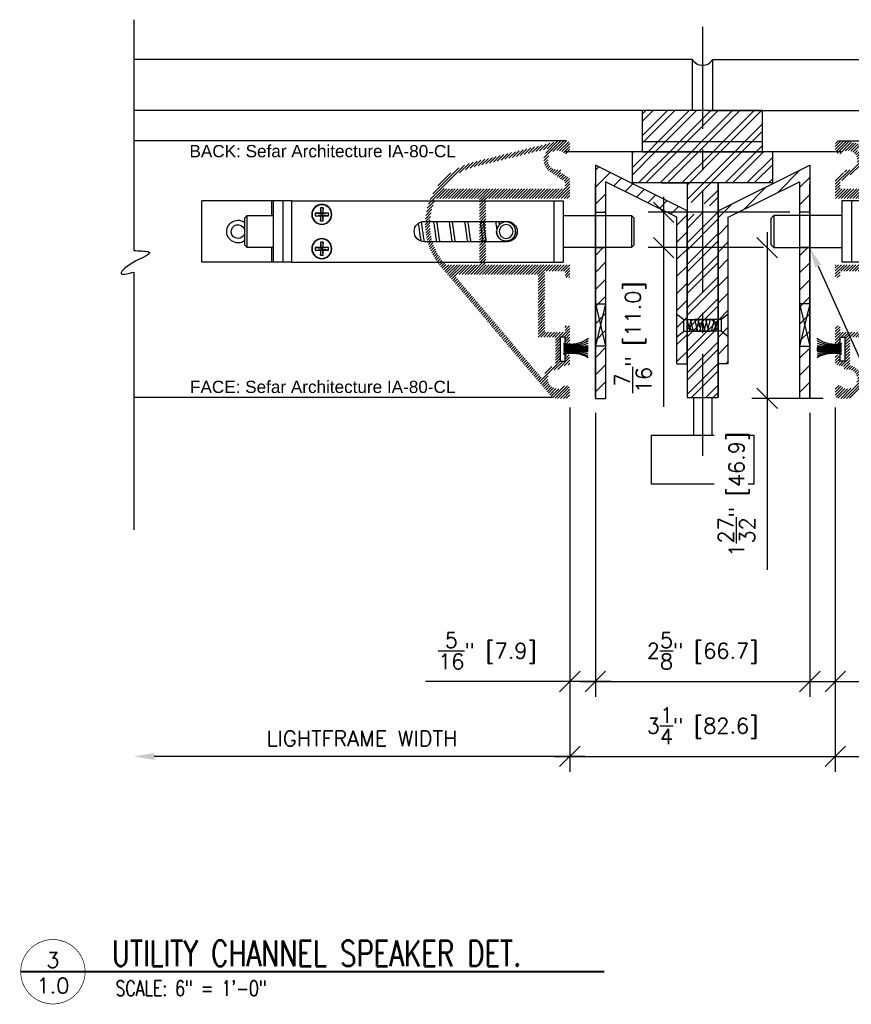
# Model space of a CAD drawing. Header units: inches. Extents: x 0 to 70.2, y -46 to 53.5.
# Tile 4 of 17: x 19.3 to 29.5, y 15.2 to 27.3. Entities that reach past the tile are written whole.
import ezdxf
from ezdxf import colors
from ezdxf.entities.mleader import LeaderData, LeaderLine
from ezdxf.enums import TextEntityAlignment as Align
from ezdxf.math import Vec2, Vec3

# ---------------------------------------------------------------- set-up
doc = ezdxf.new("R2010")
doc.units = ezdxf.units.IN
doc.header["$MEASUREMENT"] = 0
doc.linetypes.add('CENTER', pattern=[2, 1.25, -0.25, 0.25, -0.25])
for name, color, linetype in [('1-ARCH', 1, 'Continuous'), ('1-DIM', 4, 'Continuous'), ('1-MOUNT', 155, 'Continuous'), ('1-PANEL EDGE', 2, 'Continuous'), ('1-REF', 4, 'Continuous'), ('1-TEXT', 2, 'Continuous'), ('1-TITLE', 4, 'Continuous')]:
    doc.layers.add(name, color=color, linetype=linetype)
doc.styles.add('TEXT', font='romans.shx')
doc.dimstyles.new('DIM 6-12', dxfattribs={"dimscale": 2, "dimtxt": 0.09375, "dimasz": 0.125, "dimexe": 0.09375, "dimexo": 0.09375, "dimgap": 0.0625, "dimtad": 1, "dimdec": 5, "dimzin": 3, "dimdsep": 46, "dimlunit": 5, "dimtxsty": 'TEXT', "dimblk": 'OBLIQUE', "dimcen": 0.09375, "dimdle": 0.09375, "dimclrd": 256, "dimclre": 4, "dimclrt": 2, "dimadec": 0, "dimazin": 0, "dimtfac": 1, "dimtdec": 5, "dimtmove": 0, "dimatfit": 3, "dimfxl": 0, "dimtolj": 1, "dimtzin": 0, "dimlwd": -1, "dimlwe": -1, "dimarcsym": 0})
pattern_1 = [(45, (-74.415692, 10.308977), (-0.017677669, 0.017677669), [])]
pattern_2 = [(45, (-16667.41058, -4843.83697), (-0.1043956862, 0.1043956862), [])]
pattern_3 = [(45, (7.33234, 9.45034), (-0.1325825, 0.1325825), []), (45, (7.42073, 9.45034), (-0.1325825, 0.1325825), [])]

# ---------------------------------------------------------------- blocks, each defined once
blk = doc.blocks.new('_Oblique')
at = {"color": 0, "linetype": 'ByBlock', "lineweight": -2}
blk.add_line((-0.5, -0.5), (0.5, 0.5), dxfattribs=at)
blk = doc.blocks.new('*D40')
at = {"layer": '1-DIM', "color": 4, "transparency": 16777216}
for p, q in [((26.041, 22.543), (26.041, 19.002)), ((26.354, 22.475), (26.354, 19.002))]:
    blk.add_line(p, q, dxfattribs=at)
at = {"layer": '1-DIM', "transparency": 16777216}
for p, q in [((26.041, 19.189), (24.273, 19.189)), ((26.541, 19.189), (26.041, 19.189))]:
    blk.add_line(p, q, dxfattribs=at)
at = {"layer": 'Defpoints', "color": 0, "transparency": 16777216}
for p in [(26.041, 22.73), (26.354, 22.663), (26.041, 19.189)]:
    blk.add_point(p, dxfattribs=at)
at = {"layer": '1-DIM', "transparency": 16777216, "xscale": 0.25, "yscale": 0.25, "zscale": 0.25, "rotation": 180}
blk.add_blockref('_Oblique', (26.041, 19.189), dxfattribs=at)
at = {"layer": '1-DIM', "transparency": 16777216, "xscale": 0.25, "yscale": 0.25, "zscale": 0.25}
blk.add_blockref('_Oblique', (26.354, 19.189), dxfattribs=at)
at = {"layer": '1-DIM', "color": 2, "transparency": 16777216, "insert": (25.032, 19.564), "char_height": 0.1875, "attachment_point": 5, "style": 'TEXT', "bg_fill": 3, "box_fill_scale": 1.25, "bg_fill_color": 256, "bg_fill_true_color": 13158600, "bg_fill_transparency": 0}
blk.add_mtext('\\A1;{\\H1.000000x;\\S5/16;}" [7.9]', dxfattribs=at)
blk = doc.blocks.new('*D41')
at = {"layer": '1-DIM', "color": 4, "transparency": 16777216}
for p, q in [((26.354, 22.475), (26.354, 19.002)), ((28.979, 22.475), (28.979, 19.002))]:
    blk.add_line(p, q, dxfattribs=at)
at = {"layer": '1-DIM', "transparency": 16777216}
blk.add_line((26.166, 19.189), (29.166, 19.189), dxfattribs=at)
at = {"layer": 'Defpoints', "color": 0, "transparency": 16777216}
for p in [(26.354, 22.663), (28.979, 22.663), (28.979, 19.189)]:
    blk.add_point(p, dxfattribs=at)
at = {"layer": '1-DIM', "transparency": 16777216, "xscale": 0.25, "yscale": 0.25, "zscale": 0.25, "rotation": 180}
blk.add_blockref('_Oblique', (26.354, 19.189), dxfattribs=at)
at = {"layer": '1-DIM', "transparency": 16777216, "xscale": 0.25, "yscale": 0.25, "zscale": 0.25}
blk.add_blockref('_Oblique', (28.979, 19.189), dxfattribs=at)
at = {"layer": '1-DIM', "color": 2, "transparency": 16777216, "insert": (27.666, 19.564), "char_height": 0.1875, "attachment_point": 5, "style": 'TEXT', "bg_fill": 3, "box_fill_scale": 1.25, "bg_fill_color": 256, "bg_fill_true_color": 13158600, "bg_fill_transparency": 0}
blk.add_mtext('\\A1;2{\\H1.000000x;\\S5/8;}" [66.7]', dxfattribs=at)
blk = doc.blocks.new('*D42')
at = {"layer": '1-DIM', "color": 4, "transparency": 16777216}
for p, q in [((28.979, 22.475), (28.979, 19.002)), ((29.291, 22.503), (29.291, 19.002))]:
    blk.add_line(p, q, dxfattribs=at)
at = {"layer": '1-DIM', "transparency": 16777216}
for p, q in [((28.791, 19.189), (29.291, 19.189)), ((29.291, 19.189), (31.059, 19.189))]:
    blk.add_line(p, q, dxfattribs=at)
at = {"layer": 'Defpoints', "color": 0, "transparency": 16777216}
for p in [(28.979, 22.663), (29.291, 22.69), (29.291, 19.189)]:
    blk.add_point(p, dxfattribs=at)
at = {"layer": '1-DIM', "transparency": 16777216, "xscale": 0.25, "yscale": 0.25, "zscale": 0.25, "rotation": 180}
blk.add_blockref('_Oblique', (28.979, 19.189), dxfattribs=at)
at = {"layer": '1-DIM', "transparency": 16777216, "xscale": 0.25, "yscale": 0.25, "zscale": 0.25}
blk.add_blockref('_Oblique', (29.291, 19.189), dxfattribs=at)
at = {"layer": '1-DIM', "color": 2, "transparency": 16777216, "insert": (30.3, 19.564), "char_height": 0.1875, "attachment_point": 5, "style": 'TEXT', "bg_fill": 3, "box_fill_scale": 1.25, "bg_fill_color": 256, "bg_fill_true_color": 13158600, "bg_fill_transparency": 0}
blk.add_mtext('\\A1;{\\H1.000000x;\\S5/16;}" [7.9]', dxfattribs=at)
blk = doc.blocks.new('*D68')
at = {"layer": '1-DIM', "color": 4, "transparency": 16777216}
for p, q in [((26.041, 22.543), (26.041, 18.084)), ((29.291, 22.543), (29.291, 18.084))]:
    blk.add_line(p, q, dxfattribs=at)
at = {"layer": '1-DIM', "transparency": 16777216}
blk.add_line((25.854, 18.272), (29.479, 18.272), dxfattribs=at)
at = {"layer": 'Defpoints', "color": 0, "transparency": 16777216}
for p in [(26.041, 22.73), (29.291, 22.73), (29.291, 18.272)]:
    blk.add_point(p, dxfattribs=at)
at = {"layer": '1-DIM', "transparency": 16777216, "xscale": 0.25, "yscale": 0.25, "zscale": 0.25, "rotation": 180}
blk.add_blockref('_Oblique', (26.041, 18.272), dxfattribs=at)
at = {"layer": '1-DIM', "transparency": 16777216, "xscale": 0.25, "yscale": 0.25, "zscale": 0.25}
blk.add_blockref('_Oblique', (29.291, 18.272), dxfattribs=at)
at = {"layer": '1-DIM', "color": 2, "transparency": 16777216, "insert": (27.666, 18.647), "char_height": 0.1875, "attachment_point": 5, "style": 'TEXT', "bg_fill": 3, "box_fill_scale": 1.25, "bg_fill_color": 256, "bg_fill_true_color": 13158600, "bg_fill_transparency": 0}
blk.add_mtext('\\A1;3{\\H1.000000x;\\S1/4;}" [82.6]', dxfattribs=at)
blk = doc.blocks.new('*D43')
at = {"layer": '1-DIM', "color": 4, "transparency": 16777216}
blk.add_line((29.291, 22.543), (29.291, 18.084), dxfattribs=at)
at = {"layer": '1-DIM', "transparency": 16777216}
blk.add_line((29.104, 18.272), (34.056, 18.272), dxfattribs=at)
blk.add_solid([(34.056, 18.314), (34.056, 18.23), (34.306, 18.272)], dxfattribs=at)
at = {"layer": 'Defpoints', "color": 0, "transparency": 16777216}
for p in [(29.291, 22.73), (34.306, 18.272), (34.306, 18.272)]:
    blk.add_point(p, dxfattribs=at)
at = {"layer": '1-DIM', "transparency": 16777216, "xscale": 0.25, "yscale": 0.25, "zscale": 0.25, "rotation": 180}
blk.add_blockref('_Oblique', (29.291, 18.272), dxfattribs=at)
at = {"layer": '1-DIM', "color": 2, "transparency": 16777216, "insert": (31.674, 18.491), "char_height": 0.1875, "attachment_point": 5, "style": 'TEXT', "bg_fill": 3, "box_fill_scale": 1.25, "bg_fill_color": 256, "bg_fill_true_color": 13158600, "bg_fill_transparency": 0}
blk.add_mtext('\\A1;LIGHTFRAME WIDTH', dxfattribs=at)
blk = doc.blocks.new('*D44')
at = {"layer": '1-DIM', "color": 4, "transparency": 16777216}
blk.add_line((26.041, 22.543), (26.041, 18.084), dxfattribs=at)
at = {"layer": '1-DIM', "transparency": 16777216}
blk.add_line((26.229, 18.272), (20.953, 18.272), dxfattribs=at)
blk.add_solid([(20.953, 18.314), (20.953, 18.23), (20.703, 18.272)], dxfattribs=at)
at = {"layer": 'Defpoints', "color": 0, "transparency": 16777216}
for p in [(26.041, 22.73), (20.703, 18.272), (20.703, 18.272)]:
    blk.add_point(p, dxfattribs=at)
at = {"layer": '1-DIM', "transparency": 16777216, "xscale": 0.25, "yscale": 0.25, "zscale": 0.25}
blk.add_blockref('_Oblique', (26.041, 18.272), dxfattribs=at)
at = {"layer": '1-DIM', "color": 2, "transparency": 16777216, "insert": (23.497, 18.491), "char_height": 0.1875, "attachment_point": 5, "style": 'TEXT', "bg_fill": 3, "box_fill_scale": 1.25, "bg_fill_color": 256, "bg_fill_true_color": 13158600, "bg_fill_transparency": 0}
blk.add_mtext('\\A1;LIGHTFRAME WIDTH', dxfattribs=at)
blk = doc.blocks.new('LF_SpringBolt3')
at = {"layer": '1-MOUNT'}
for p, q in [((-23.94, 9.52), (-23.94, -9.52)), ((-20.97, 9.52), (-23.94, 9.52)), ((-20.97, 9.52), (-20.97, -9.52)), ((60.58, 9.52), (-20.97, 9.52)), ((60.58, 9.52), (63.21, 9.52)), ((60.58, 9.52), (60.58, -9.52)), ((63.21, -9.52), (63.21, 9.52)), ((63.21, 9.52), (66.18, 9.52)), ((66.18, -9.52), (66.18, 9.52)), ((66.18, 9.52), (66.74, 9.52)), ((66.74, 9.52), (88.42, 9.52)), ((66.74, 4.98), (66.74, 9.52)), ((88.42, -9.52), (88.42, 9.52)), ((50.74, 7.39), (51.57, 7.39)), ((50.74, 5.75), (50.74, 7.39)), ((50.74, 7.39), (50.95, 5.54)), ((51.57, 7.39), (51.37, 5.54)), ((51.57, 7.39), (51.57, 5.75)), ((-45.14, 4.98), (-45.95, 4.17)), ((-45.95, -4.17), (-45.95, 4.17)), ((-23.94, 4.98), (-45.14, 4.98)), ((-45.14, 4.98), (-45.14, -4.98)), ((19.27, 3.16), (-6.46, 3.16)), ((49.1, 4.91), (49.1, 5.75)), ((49.1, 5.75), (50.74, 5.75)), ((49.1, 5.75), (50.95, 5.54)), ((49.1, 4.91), (50.95, 5.12)), ((50.74, 4.91), (49.1, 4.91)), ((50.95, 5.54), (50.74, 5.75)), ((50.74, 4.91), (50.95, 5.12)), ((50.74, 3.28), (50.95, 5.12)), ((50.74, 3.28), (50.74, 4.91)), ((51.57, 3.28), (50.74, 3.28)), ((50.95, 5.54), (51.37, 5.54)), ((50.95, 5.12), (50.95, 5.54)), ((51.37, 5.12), (50.95, 5.12)), ((51.57, 5.75), (51.37, 5.54)), ((53.21, 5.75), (51.37, 5.54)), ((51.37, 5.54), (51.37, 5.12)), ((53.21, 4.91), (51.37, 5.12)), ((51.37, 5.12), (51.57, 4.91)), ((51.57, 3.28), (51.37, 5.12)), ((51.57, 5.75), (53.21, 5.75)), ((51.57, 4.91), (51.57, 3.28)), ((53.21, 4.91), (51.57, 4.91)), ((53.21, 5.75), (53.21, 4.91)), ((74.4, 4.98), (66.18, 4.98)), ((75.21, 4.17), (74.4, 4.98)), ((74.4, -4.98), (74.4, 4.98)), ((75.21, 4.17), (75.21, -4.17)), ((-9.11, 0.01), (-9.11, 0)), ((-3.18, 0), (-3.18, 0.01)), ((-45.95, -4.17), (-45.14, -4.98)), ((-45.14, -4.98), (-23.94, -4.98)), ((-6.46, -3.16), (19.27, -3.16)), ((49.1, -5.75), (49.1, -4.91)), ((49.1, -4.91), (50.74, -4.91)), ((49.1, -4.91), (50.95, -5.12)), ((49.1, -5.75), (50.95, -5.54)), ((50.74, -5.75), (49.1, -5.75)), ((50.74, -3.28), (51.57, -3.28)), ((50.74, -4.91), (50.74, -3.28)), ((50.74, -3.28), (50.95, -5.12)), ((50.95, -5.12), (50.74, -4.91)), ((50.74, -7.39), (50.95, -5.54)), ((50.74, -5.75), (50.95, -5.54)), ((50.74, -7.39), (50.74, -5.75)), ((50.95, -5.12), (51.37, -5.12)), ((50.95, -5.54), (50.95, -5.12)), ((51.37, -5.54), (50.95, -5.54)), ((51.57, -3.28), (51.37, -5.12)), ((51.57, -4.91), (51.37, -5.12)), ((53.21, -4.91), (51.37, -5.12)), ((51.37, -5.12), (51.37, -5.54)), ((51.57, -7.39), (51.37, -5.54)), ((51.37, -5.54), (51.57, -5.75)), ((53.21, -5.75), (51.37, -5.54)), ((51.57, -3.28), (51.57, -4.91)), ((51.57, -4.91), (53.21, -4.91)), ((51.57, -5.75), (51.57, -7.39)), ((53.21, -5.75), (51.57, -5.75)), ((53.21, -4.91), (53.21, -5.75)), ((66.18, -4.98), (74.4, -4.98)), ((66.74, -9.52), (66.74, -4.98)), ((74.4, -4.98), (75.21, -4.17)), ((51.57, -7.39), (50.74, -7.39)), ((-20.97, -9.52), (-23.94, -9.52)), ((60.58, -9.52), (-20.97, -9.52)), ((60.58, -9.52), (63.21, -9.52)), ((63.21, -9.52), (66.18, -9.52)), ((66.18, -9.52), (66.74, -9.52)), ((66.74, -9.52), (88.42, -9.52))]:
    blk.add_line(p, q, dxfattribs=at)
for centre, radius in [((51.16, 5.33), 3.12), ((51.16, 5.33), 3.02), ((-6.15, 0.01), 2.97), ((-6.15, 0.01), 2.15), ((51.16, -5.33), 3.12), ((51.16, -5.33), 3.02)]:
    blk.add_circle(centre, radius, dxfattribs=at)
for centre, radius, start, end in [((-6.46, 0), 3.16, 90, 270), ((19.27, 0), 3.16, 270, 90), ((77.2, 0), 3.52, 270, 124.5162), ((77.2, 0), 2.13, 270, 159.6745), ((77.2, 0), 2.13, 200.3255, 270), ((77.2, 0), 3.52, 235.4838, 270)]:
    blk.add_arc(centre, radius, start, end, dxfattribs=at)
for points, knots in [([(-3.84, 3.16), (-3.88, 2.93), (-3.93, 2.57), (-3.99, 2.17), (-4.01, 2.03)], [0, 0, 0, 0, 0.6378752, 1, 1, 1, 1]), ([(-3.32, 0.81), (-3.29, 1.01), (-3.21, 1.58), (-3.09, 2.37), (-3.01, 2.91), (-2.97, 3.13)], [0, 0, 0, 0, 0.241534, 0.691453, 1, 1, 1, 1]), ([(0.98, 3.16), (0.95, 2.92), (0.87, 2.44), (0.75, 1.63), (0.63, 0.73), (0.49, -0.27), (0.34, -1.33), (0.19, -2.31), (0.1, -2.92), (0.05, -3.16), (0.05, -3.16)], [0, 0, 0, 0, 0.120837, 0.24625, 0.377183, 0.523505, 0.688433, 0.855096, 0.997092, 1, 1, 1, 1]), ([(0.93, -3.16), (0.97, -2.88), (1.07, -2.32), (1.2, -1.41), (1.33, -0.5), (1.45, 0.42), (1.59, 1.39), (1.73, 2.35), (1.82, 2.91), (1.86, 3.16)], [0, 0, 0, 0, 0.150741, 0.2964635, 0.4316106, 0.5604669, 0.7055656, 0.8682566, 1, 1, 1, 1]), ([(5.81, 3.16), (5.78, 2.97), (5.71, 2.52), (5.59, 1.73), (5.47, 0.83), (5.34, -0.11), (5.19, -1.13), (5.04, -2.15), (4.94, -2.84), (4.88, -3.13), (4.88, -3.16)], [0, 0, 0, 0, 0.097133, 0.2369338, 0.3666821, 0.5007488, 0.6530897, 0.8220158, 0.9828218, 1, 1, 1, 1]), ([(5.75, -3.16), (5.77, -3.08), (5.82, -2.76), (5.92, -2.13), (6.04, -1.3), (6.17, -0.41), (6.3, 0.55), (6.44, 1.58), (6.58, 2.49), (6.66, 2.99), (6.69, 3.16)], [0, 0, 0, 0, 0.046997, 0.181494, 0.312591, 0.44025, 0.578891, 0.735808, 0.906679, 1, 1, 1, 1]), ([(10.64, 3.16), (10.62, 3.06), (10.56, 2.66), (10.44, 1.87), (10.3, 0.87), (10.16, -0.14), (10.01, -1.2), (9.86, -2.25), (9.75, -2.87), (9.7, -3.16)], [0, 0, 0, 0, 0.0532998, 0.2154366, 0.365836, 0.5051875, 0.6614234, 0.8394436, 1, 1, 1, 1]), ([(10.58, -3.16), (10.59, -3.08), (10.65, -2.77), (10.74, -2.15), (10.87, -1.29), (11.01, -0.32), (11.15, 0.75), (11.31, 1.83), (11.43, 2.65), (11.49, 3.05), (11.51, 3.16)], [0, 0, 0, 0, 0.0480838, 0.1736446, 0.3081735, 0.4535158, 0.6104099, 0.7815459, 0.9413027, 1, 1, 1, 1]), ([(15.47, 3.16), (15.45, 3.06), (15.37, 2.62), (15.25, 1.77), (15.1, 0.72), (14.97, -0.29), (14.82, -1.3), (14.68, -2.29), (14.58, -2.88), (14.53, -3.16)], [0, 0, 0, 0, 0.056397, 0.233949, 0.390134, 0.529663, 0.680422, 0.843136, 1, 1, 1, 1]), ([(15.4, -3.16), (15.44, -2.97), (15.52, -2.48), (15.65, -1.57), (15.81, -0.49), (15.95, 0.58), (16.09, 1.56), (16.22, 2.42), (16.3, 2.92), (16.34, 3.16)], [0, 0, 0, 0, 0.106215, 0.264768, 0.437063, 0.595219, 0.741555, 0.877063, 1, 1, 1, 1]), ([(-9.11, 0), (-9.11, -0.07), (-9.11, -0.22), (-9.08, -0.45), (-9.04, -0.67), (-8.96, -0.96), (-8.82, -1.31), (-8.59, -1.7), (-8.3, -2.05), (-8.01, -2.32), (-7.74, -2.51), (-7.51, -2.64), (-7.27, -2.75), (-6.97, -2.85), (-6.61, -2.94), (-6.2, -2.97), (-5.78, -2.95), (-5.38, -2.87), (-4.99, -2.74), (-4.61, -2.55), (-4.25, -2.3), (-3.97, -2.02), (-3.76, -1.77), (-3.62, -1.55), (-3.49, -1.32), (-3.38, -1.07), (-3.3, -0.83), (-3.24, -0.58), (-3.2, -0.33), (-3.18, -0.13), (-3.19, -0.02), (-3.19, 0)], [0, 0, 0, 0, 0.023421, 0.047024, 0.071189, 0.09554, 0.14249, 0.190629, 0.241214, 0.292972, 0.321092, 0.349414, 0.378424, 0.407702, 0.450714, 0.494929, 0.537966, 0.582295, 0.625059, 0.668737, 0.718873, 0.770138, 0.798363, 0.826795, 0.855925, 0.885321, 0.911617, 0.938141, 0.965431, 0.993005, 1, 1, 1, 1]), ([(20.26, 2.97), (20.24, 2.86), (20.17, 2.43), (20.05, 1.61), (19.91, 0.6), (19.79, -0.34), (19.66, -1.24), (19.52, -2.12), (19.42, -2.79), (19.37, -3.09), (19.36, -3.15)], [0, 0, 0, 0, 0.057718, 0.232397, 0.388826, 0.526345, 0.661832, 0.807932, 0.963476, 1, 1, 1, 1]), ([(20.26, -2.98), (20.29, -2.78), (20.38, -2.26), (20.52, -1.33), (20.67, -0.28), (20.8, 0.69), (20.92, 1.57), (21.01, 2.2), (21.06, 2.52), (21.07, 2.59)], [0, 0, 0, 0, 0.122851, 0.320395, 0.502939, 0.664, 0.811265, 0.962056, 1, 1, 1, 1])]:
    blk.add_open_spline(points, degree=3, knots=knots, dxfattribs=at)
blk = doc.blocks.new('*D47')
at = {"layer": '1-DIM', "transparency": 16777216}
for p, q in [((27.189, 25.117), (27.189, 24.498)), ((27.189, 24.498), (27.189, 22.551))]:
    blk.add_line(p, q, dxfattribs=at)
at = {"layer": '1-DIM', "color": 4, "transparency": 16777216}
for p, q in [((28.736, 24.93), (27.002, 24.93)), ((28.414, 24.498), (27.002, 24.498))]:
    blk.add_line(p, q, dxfattribs=at)
at = {"layer": 'Defpoints', "color": 0, "transparency": 16777216}
for p in [(28.924, 24.93), (27.189, 24.498), (28.602, 24.498)]:
    blk.add_point(p, dxfattribs=at)
at = {"layer": '1-DIM', "transparency": 16777216, "xscale": 0.25, "yscale": 0.25, "zscale": 0.25}
for p, rotation in [((27.189, 24.93), 90), ((27.189, 24.498), 270)]:
    blk.add_blockref('_Oblique', p, dxfattribs=dict(at, rotation=rotation))
at = {"layer": '1-DIM', "color": 2, "transparency": 16777216, "insert": (26.814, 23.4), "char_height": 0.1875, "attachment_point": 5, "rotation": 90, "style": 'TEXT', "bg_fill": 3, "box_fill_scale": 1.25, "bg_fill_color": 256, "bg_fill_true_color": 13158600, "bg_fill_transparency": 0}
blk.add_mtext('\\A1;{\\H1.000000x;\\S7/16;}" [11.0]', dxfattribs=at)
blk = doc.blocks.new('*D48')
at = {"layer": '1-DIM', "transparency": 16777216}
for p, q in [((28.457, 24.685), (28.457, 22.653)), ((28.457, 22.653), (28.457, 20.554))]:
    blk.add_line(p, q, dxfattribs=at)
at = {"layer": '1-DIM', "color": 4, "transparency": 16777216}
for p, q in [((28.414, 24.498), (28.269, 24.498)), ((29.143, 22.653), (28.269, 22.653))]:
    blk.add_line(p, q, dxfattribs=at)
at = {"layer": 'Defpoints', "color": 0, "transparency": 16777216}
for p in [(28.602, 24.498), (28.457, 22.653), (29.331, 22.653)]:
    blk.add_point(p, dxfattribs=at)
at = {"layer": '1-DIM', "transparency": 16777216, "xscale": 0.25, "yscale": 0.25, "zscale": 0.25}
for p, rotation in [((28.457, 24.498), 90), ((28.457, 22.653), 270)]:
    blk.add_blockref('_Oblique', p, dxfattribs=dict(at, rotation=rotation))
at = {"layer": '1-DIM', "color": 2, "transparency": 16777216, "insert": (28.082, 21.479), "char_height": 0.1875, "attachment_point": 5, "rotation": 90, "style": 'TEXT', "bg_fill": 3, "box_fill_scale": 1.25, "bg_fill_color": 256, "bg_fill_true_color": 13158600, "bg_fill_transparency": 0}
blk.add_mtext('\\A1;1{\\H1.000000x;\\S27/32;}" [46.9]', dxfattribs=at)
blk = doc.blocks.new('*U84')
at = {"layer": '1-TITLE', "const_width": 0.00651}
blk.add_lwpolyline([(0, 0, 1), (0.6284, 0, 0.414214), (0.3142, 0.3142, 0.414214), (0, 0, 2.926408)], format="xyb", dxfattribs=at)
at = {"layer": '1-TITLE', "const_width": 0.02}
blk.add_lwpolyline([(0, 0), (5.6959, 0)], dxfattribs=at)
at = {"layer": '1-TEXT', "color": 2, "style": 'TEXT'}
blk.add_attdef('VIEWNAME', (0.8901, 0.0614), '', height=0.25, dxfattribs=at)
at = {"layer": '1-TEXT', "style": 'TEXT'}
for tag, p in [('DETAIL#', (0.3011, 0.0943)), ('SHEET#', (0.3061, -0.2065))]:
    blk.add_attdef(tag, text='', height=0.125, dxfattribs=at).set_placement(p, align=Align.CENTER)
for tag, p in [('NOTE1', (0.9261, -0.2807)), ('NOTE2', (0.9261, -0.4628)), ('NOTE3', (0.9261, -0.6548)), ('NOTE4', (0.9261, -0.8321))]:
    blk.add_attdef(tag, p, '', height=0.125, dxfattribs=at)

msp = doc.modelspace()

# ---------------------------------------------------------------- hatches: boundary and pattern name
at = {"layer": '1-ARCH', "ltscale": 0.005}
h = msp.add_hatch(dxfattribs=at)
h.set_pattern_fill('ANSI32', color=8, scale=0.5)
h.set_pattern_definition(pattern_3)
h.paths.add_polyline_path([(28.399968, 25.794219), (28.399968, 26.174219), (26.93237, 26.174219), (26.93237, 25.794219)])
h = msp.add_hatch(dxfattribs=at)
h.set_pattern_fill('ANSI32', color=8, scale=0.5)
h.set_pattern_definition(pattern_3)
h.paths.add_polyline_path([(28.399968, 25.669219), (28.399968, 25.794219), (26.93237, 25.794219), (26.93237, 25.669219)])
h = msp.add_hatch(dxfattribs=at)
h.set_pattern_fill('ANSI32', color=8, scale=0.5)
h.set_pattern_definition(pattern_3)
h.paths.add_polyline_path([(27.476169, 25.048988), (27.569919, 25.048988), (27.579629, 25.047938), (27.589334, 25.046871), (27.59903, 25.045769), (27.608711, 25.044616), (27.618372, 25.043394), (27.628008, 25.042085), (27.637616, 25.040674), (27.647188, 25.039141), (27.656721, 25.037471), (27.66621, 25.035646), (27.67565, 25.033649), (27.685036, 25.031462), (27.694363, 25.029069), (27.703625, 25.026452), (27.712823, 25.023607), (27.72196, 25.02055), (27.731042, 25.017298), (27.740074, 25.013871), (27.74906, 25.010284), (27.758005, 25.006556), (27.766916, 25.002704), (27.775796, 24.998747), (27.78465, 24.994701), (27.793485, 24.990585), (27.802305, 24.986415), (27.811114, 24.982211), (27.819919, 24.977988), (27.811114, 24.973766), (27.802305, 24.969561), (27.793485, 24.965392), (27.78465, 24.961275), (27.775796, 24.957229), (27.766916, 24.953272), (27.758005, 24.94942), (27.74906, 24.945692), (27.740074, 24.942106), (27.731042, 24.938678), (27.72196, 24.935427), (27.712823, 24.93237), (27.703625, 24.929525), (27.694363, 24.926908), (27.685036, 24.924514), (27.67565, 24.922327), (27.66621, 24.92033), (27.656721, 24.918505), (27.647188, 24.916835), (27.637616, 24.915303), (27.628008, 24.913891), (27.618372, 24.912583), (27.608711, 24.91136), (27.59903, 24.910207), (27.589334, 24.909105), (27.579629, 24.908038), (27.569919, 24.906988), (27.476169, 24.906988), (27.476169, 22.664219), (27.856169, 22.664219), (27.856169, 25.289219), (27.476169, 25.289219)])
h.paths.add_polyline_path([(28.524968, 25.289219), (28.524968, 25.669219), (26.80737, 25.669219), (26.80737, 25.289219)])
h = msp.add_hatch(dxfattribs=at)
h.set_pattern_fill('ANSI31', color=8, scale=1.181102)
h.set_pattern_definition(pattern_2)
h.paths.add_polyline_path([(26.353669, 24.92962), (26.478669, 24.92962), (26.478669, 25.304066), (27.351169, 24.869263), (27.351169, 23.076041), (27.476169, 23.076041), (27.476169, 24.946632), (26.353669, 25.50602)])
h.paths.add_polyline_path([(26.478669, 24.49775), (26.353669, 24.49775), (26.353669, 22.664219), (26.478669, 22.664219)])
at = {"layer": '1-MOUNT'}
h = msp.add_hatch(dxfattribs=at)
h.set_pattern_fill('ANSI31', color=256, scale=0.007874)
h.set_pattern_definition(pattern_1)
h.paths.add_polyline_path([(29.291169, 25.333003, -0.251490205), (29.299979, 25.349412), (29.399407, 25.415306, 0.4044897), (29.40294, 25.431344, -1.022589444), (29.416268, 25.45149, 1.706332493), (29.359247, 25.649537, -0.156859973), (29.354969, 25.647311), (29.337343, 25.644312, -0.131652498), (29.331256, 25.644881), (29.316853, 25.650221, -0.313658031), (29.291169, 25.687136), (29.291169, 25.763086, -0.414213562), (29.330539, 25.802456), (29.411326, 25.802456, -0.060643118), (29.439663, 25.799006), (30.464328, 25.54578, -0.556933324), (30.875583, 24.271663), (29.535977, 22.694341, -0.220134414), (29.445953, 22.652687), (29.330539, 22.652687, -0.414213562), (29.291169, 22.692057), (29.291169, 22.768007, -0.313658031), (29.316853, 22.804922), (29.331256, 22.810262, -0.131652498), (29.337343, 22.810831), (29.354969, 22.807832, -0.156859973), (29.359247, 22.805606, 1.664661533), (29.421282, 23.004714, -0.20305869), (29.41528, 23.006017, -0.654192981), (29.40294, 23.023799, 0.446964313), (29.397929, 23.040671), (29.291169, 23.069277), (29.291169, 23.184157), (29.350224, 23.184157), (29.350224, 23.107386), (29.409279, 23.107386), (29.409279, 23.402661), (29.350224, 23.402661), (29.350224, 23.32589), (29.291169, 23.32589), (29.291169, 23.540457), (29.350224, 23.540457), (29.350224, 23.461717), (29.598255, 23.461717), (29.598255, 23.823921), (29.606129, 23.835732), (29.598255, 23.847543), (29.598255, 24.209748), (29.350224, 24.209748), (29.350224, 24.131008), (29.291169, 24.131008), (29.291169, 24.288488), (30.318728, 24.288488), (30.318728, 24.682189), (30.326602, 24.694), (30.318728, 24.705811), (30.318728, 25.099512), (29.291169, 25.099512)])
h.paths.add_polyline_path([(30.81794, 25.217622, 0.637337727), (30.83301, 25.249972, 0.158720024), (30.45016, 25.48845), (29.560109, 25.708409), (29.548355, 25.696654, -0.507004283), (29.535658, 25.42701), (29.359034, 25.309956, 0.251490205), (29.350224, 25.293547), (29.350224, 25.237307, 0.414213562), (29.369909, 25.217622)], flags=16)
h.paths.add_polyline_path([(30.397468, 25.079827), (30.397468, 24.308173, 0.414213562), (30.417153, 24.288488), (30.802944, 24.288488, 0.213044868), (30.817597, 24.295029, 0.300014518), (30.936025, 25.088117, 0.291913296), (30.918171, 25.099512), (30.417153, 25.099512, 0.414213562)], flags=16)
h.paths.add_polyline_path([(29.700618, 24.170378, 0.414213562), (29.680933, 24.150693), (29.680933, 23.402661), (29.488019, 23.402661, 0.414213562), (29.468334, 23.382976), (29.468334, 23.070223, 0.345015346), (29.483304, 23.051111, -0.285998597), (29.606707, 22.924302), (29.634067, 22.901065), (30.684542, 24.13795, 0.639163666), (30.669538, 24.170378)], flags=16)

# ---------------------------------------------------------------- linework, layer by layer
at = {"layer": '1-ARCH', "ltscale": 0.005}
for p, q in [((27.541169, 26.799219), (20.703276, 26.799219)), ((27.541169, 26.174219), (27.541169, 26.799219)), ((27.791169, 26.174219), (27.791169, 26.799219)), ((27.791169, 26.799219), (34.305956, 26.799219)), ((27.541169, 26.174219), (20.703276, 26.174219)), ((28.399968, 26.174219), (26.93237, 26.174219)), ((26.93237, 25.794219), (26.93237, 26.174219)), ((27.726169, 26.174219), (34.305956, 26.174219)), ((28.399968, 25.794219), (28.399968, 26.174219)), ((26.93237, 25.669219), (26.93237, 25.794219)), ((26.93237, 25.794219), (28.399968, 25.794219)), ((26.93237, 25.794219), (28.399968, 25.794219)), ((28.399968, 25.669219), (28.399968, 25.794219)), ((29.360482, 25.669219), (25.971856, 25.669219)), ((26.80737, 25.289219), (26.80737, 25.669219)), ((26.93237, 25.669219), (28.399968, 25.669219)), ((28.524968, 25.289219), (28.524968, 25.669219)), ((26.353669, 22.662687), (26.353669, 25.279219)), ((28.524968, 25.289219), (26.80737, 25.289219)), ((27.163669, 25.289219), (27.476169, 25.289219)), ((27.476169, 25.289219), (27.476169, 22.664219)), ((27.476169, 25.289219), (27.476169, 22.664219)), ((27.856169, 25.289219), (27.856169, 22.664219)), ((27.856169, 22.664219), (27.856169, 25.289219)), ((26.353669, 22.652687), (26.478669, 22.652687))]:
    msp.add_line(p, q, dxfattribs=at)
msp.add_arc((27.666169, 26.875685), 0.146534, 211.4555234, 328.5444766, dxfattribs=at)
at = {"layer": '1-MOUNT'}
for p, q in [((25.982114, 23.402661), (25.923059, 23.402661)), ((25.923059, 23.402661), (25.923059, 23.107386)), ((25.982114, 23.107386), (25.982114, 23.402661)), ((29.350224, 23.402661), (29.409279, 23.402661)), ((29.350224, 23.107386), (29.350224, 23.402661)), ((29.409279, 23.402661), (29.409279, 23.107386)), ((25.923059, 23.107386), (25.982114, 23.107386)), ((29.409279, 23.107386), (29.350224, 23.107386))]:
    msp.add_line(p, q, dxfattribs=at)
for centre, radius, start, end in [((26.048652, 23.682424), 0.364943, 256.4489011, 307.1148358), ((29.283686, 23.682424), 0.364943, 232.8851642, 283.5510989), ((26.083205, 23.883906), 0.584353, 258.2738241, 288.0779778), ((26.092803, 25.852928), 2.588179, 267.1577647, 273.8349751), ((26.063813, 23.715363), 0.408995, 255.9635337, 299.8023488), ((26.1084, 24.538096), 1.24854, 263.3870363, 277.178616), ((26.116644, 25.122473), 1.839888, 265.2942058, 274.5743684), ((26.090832, 24.838703), 1.568007, 265.4372708, 276.377858), ((26.108172, 19.324487), 3.926855, 87.6846174, 92.0719572), ((26.089606, 27.383923), 4.128813, 268.2893338, 272.4625206), ((29.268524, 23.715363), 0.408995, 240.1976512, 284.0364663), ((29.242732, 27.383923), 4.128813, 267.5374794, 271.7106662), ((29.224165, 19.324487), 3.926855, 87.9280428, 92.3153826), ((29.239534, 25.852928), 2.588179, 266.1650249, 272.8422353), ((29.241505, 24.838703), 1.568007, 263.622142, 274.5627292), ((29.249133, 23.883906), 0.584353, 251.9220222, 281.7261759), ((29.223937, 24.538096), 1.24854, 262.821384, 276.6129637), ((29.215693, 25.122473), 1.839888, 265.4256316, 274.7057942), ((26.074131, 22.747393), 0.464056, 65.7759946, 103.6722092), ((26.092803, 20.65712), 2.588179, 86.1650249, 92.8422353), ((26.077582, 22.530065), 0.691411, 74.3220725, 99.4034058), ((26.063843, 22.794144), 0.409526, 60.2450641, 104.0221902), ((26.116644, 21.387575), 1.839888, 85.4256316, 94.7057942), ((26.090832, 21.671344), 1.568007, 83.622142, 94.5627292), ((29.268494, 22.794144), 0.409526, 75.9778098, 119.7549359), ((29.239534, 20.65712), 2.588179, 87.1577647, 93.8349751), ((29.241505, 21.671344), 1.568007, 85.4372708, 96.377858), ((29.258206, 22.747393), 0.464056, 76.3277908, 114.2240054), ((29.254756, 22.530065), 0.691411, 80.5965942, 105.6779275), ((29.215693, 21.387575), 1.839888, 85.2942058, 94.5743684)]:
    msp.add_arc(centre, radius, start, end, dxfattribs=at)
at = {"layer": '1-PANEL EDGE'}
for p, q in [((26.001799, 25.802456), (20.703276, 25.802456)), ((29.330539, 25.802456), (34.305956, 25.802456)), ((25.836788, 22.663605), (20.703276, 22.663605))]:
    msp.add_line(p, q, dxfattribs=at)
at = {"layer": '1-REF', "ltscale": 0.005}
msp.add_open_spline([(20.703276, 27.28616), (20.703276, 26.344988), (20.703276, 25.403816), (20.703276, 24.462643), (20.77188, 24.459357), (21.016864, 24.44762), (20.675954, 24.338224), (20.479451, 24.141722), (20.639203, 24.181695), (20.703276, 24.197727), (20.703276, 23.146855), (20.703276, 22.095982), (20.703276, 21.04511)], degree=3, knots=[0, 0, 0, 0, 1, 1, 1, 3.315694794, 9.269304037, 14.019881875, 17.201172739, 17.201172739, 17.201172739, 18.201172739, 18.201172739, 18.201172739, 18.201172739], dxfattribs=at)

# ---------------------------------------------------------------- block references
at = {"layer": '1-MOUNT', "xscale": 0.03937007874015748, "yscale": 0.03937007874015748, "zscale": 0.03937007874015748}
msp.add_blockref('LF_SpringBolt3', (30.313728, 24.694), dxfattribs=at)
at = {"layer": '1-TITLE'}
ref = msp.add_blockref('*U84', (19.318463, 15.637387), dxfattribs=dict(at, xscale=1.254172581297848, yscale=1.254172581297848, zscale=1.254172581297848))
ref.add_attrib('VIEWNAME', 'UTILITY CHANNEL SPEAKER DET.', (20.434804, 15.706546), dxfattribs={"color": 2, "height": 0.31249502, "style": 'TEXT', "width": 0.75})
ref.add_attrib('DETAIL#', '3', dxfattribs={"color": 2, "height": 0.1875, "style": 'TEXT'}).set_placement((19.712553, 15.781155), align=Align.MIDDLE_CENTER)
ref.add_attrib('SHEET#', '1.0', dxfattribs={"color": 2, "height": 0.1875, "style": 'TEXT'}).set_placement((19.712553, 15.467602), align=Align.MIDDLE_CENTER)
ref.add_attrib('NOTE1', 'SCALE: 6" = 1\'-0"', dxfattribs={"color": 2, "height": 0.1875, "style": 'TEXT', "width": 0.75}).set_placement((20.480002, 15.285393), align=Align.BOTTOM_LEFT)

# ---------------------------------------------------------------- texts
at = {"layer": '1-TEXT', "insert": (20.840246, 25.752889), "char_height": 0.15, "width": 4.32721011, "attachment_point": 1, "line_spacing_factor": 0.963855}
msp.add_mtext('\\pi0.54456;{\\fArial|b0|i0|c0|p34;BACK: Sefar Architecture IA-80-CL}', dxfattribs=at)

# ---------------------------------------------------------------- next in the draw order: dimensions: what is measured, and where the dimension line sits
at = {"layer": '1-DIM'}
dim = msp.add_linear_dim(base=(26.041169, 19.189171), p1=(26.353669, 22.662687), p2=(26.041169, 22.730032), dimstyle='DIM 6-12', override={"dimpost": '"'}, dxfattribs=at)
dim.commit()
dim.dimension.update_dxf_attribs({"geometry": '*D40', "text_midpoint": (25.03224, 19.564171)})

# ---------------------------------------------------------------- next in the draw order: dimensions: what is measured, and where the dimension line sits
dim = msp.add_linear_dim(base=(28.978669, 19.189171), p1=(26.353669, 22.662687), p2=(28.978669, 22.662687), dimstyle='DIM 6-12', override={"dimpost": '"'}, dxfattribs=at)
dim.commit()
dim.dimension.update_dxf_attribs({"geometry": '*D41', "text_midpoint": (27.666169, 19.564171)})

# ---------------------------------------------------------------- next in the draw order: dimensions: what is measured, and where the dimension line sits
dim = msp.add_linear_dim(base=(29.2912043, 19.1891714), p1=(28.9786687, 22.6626873), p2=(29.2912043, 22.6903842), dimstyle='DIM 6-12', override={"dimpost": '"'}, dxfattribs=at)
dim.commit()
dim.dimension.update_dxf_attribs({"geometry": '*D42', "text_midpoint": (30.3001329, 19.5641714)})

# ---------------------------------------------------------------- next in the draw order: dimensions: what is measured, and where the dimension line sits
dim = msp.add_linear_dim(base=(29.291169, 18.271911), p1=(26.041169, 22.730032), p2=(29.291169, 22.730032), dimstyle='DIM 6-12', override={"dimpost": '"'}, dxfattribs=at)
dim.commit()
dim.dimension.update_dxf_attribs({"geometry": '*D68', "text_midpoint": (27.666169, 18.646911)})

# ---------------------------------------------------------------- next in the draw order: linework, layer by layer
at = {"layer": '1-ARCH', "ltscale": 0.005}
msp.add_lwpolyline([(27.040371, 22.202069), (28.291966, 22.202069), (28.291966, 21.60411), (27.040371, 21.60411)], close=True, dxfattribs=at)

# ---------------------------------------------------------------- next in the draw order: dimensions: what is measured, and where the dimension line sits
at = {"layer": '1-DIM'}
dim = msp.add_linear_dim(base=(27.189488, 24.49775), p1=(28.923669, 24.92962), p2=(28.601693, 24.49775), angle=90, dimstyle='DIM 6-12', override={"dimpost": '"'}, dxfattribs=at)
dim.commit()
dim.dimension.update_dxf_attribs({"geometry": '*D47', "text_midpoint": (27.189488, 23.399536), "dimtype": 160})
dim = msp.add_linear_dim(base=(20.703276, 18.271911), p1=(26.041169, 22.730032), p2=(20.703276, 18.271911), angle=180, text='LIGHTFRAME WIDTH', dimstyle='DIM 6-12', override={"dimpost": '"', "dimblk1": 'Oblique', "dimsah": 1}, dxfattribs=at)
dim.commit()
dim.dimension.update_dxf_attribs({"geometry": '*D44', "text_midpoint": (23.497222, 18.490661)})
dim = msp.add_linear_dim(base=(34.305956, 18.271911), p1=(29.291169, 22.730032), p2=(34.305956, 18.271911), text='LIGHTFRAME WIDTH', dimstyle='DIM 6-12', override={"dimpost": '"', "dimblk1": 'Oblique', "dimsah": 1}, dxfattribs=at)
dim.commit()
dim.dimension.update_dxf_attribs({"geometry": '*D43', "text_midpoint": (31.673563, 18.490661)})

# ---------------------------------------------------------------- next in the draw order: hatches: boundary and pattern name
at = {"layer": '1-ARCH', "ltscale": 0.005}
h = msp.add_hatch(dxfattribs=at)
h.set_pattern_fill('ANSI31', color=8, scale=1.181102)
h.set_pattern_definition(pattern_2)
h.paths.add_polyline_path([(28.978669, 24.92962), (28.853669, 24.92962), (28.853669, 25.304066), (27.981169, 24.869263), (27.981169, 23.076041), (27.856169, 23.076041), (27.856169, 24.946632), (28.978669, 25.50602)])
h.paths.add_polyline_path([(28.853669, 24.49775), (28.978669, 24.49775), (28.978669, 22.664219), (28.853669, 22.664219)])
at = {"layer": '1-MOUNT'}
h = msp.add_hatch(dxfattribs=at)
h.set_pattern_fill('ANSI31', color=256, scale=0.007874)
h.set_pattern_definition(pattern_1)
h.paths.add_polyline_path([(26.041169, 25.333003, 0.251490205), (26.032358, 25.349412), (25.93293, 25.415306, -0.4044897), (25.929398, 25.431344, 1.022589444), (25.91607, 25.45149, -1.706332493), (25.973091, 25.649537, 0.156859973), (25.977368, 25.647311), (25.994994, 25.644312, 0.131652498), (26.001081, 25.644881), (26.015485, 25.650221, 0.313658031), (26.041169, 25.687136), (26.041169, 25.763086, 0.414213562), (26.001799, 25.802456), (25.921011, 25.802456, 0.060643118), (25.892675, 25.799006), (24.868009, 25.54578, 0.556933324), (24.456755, 24.271663), (25.79636, 22.694341, 0.220134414), (25.886385, 22.652687), (26.001799, 22.652687, 0.414213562), (26.041169, 22.692057), (26.041169, 22.768007, 0.313658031), (26.015485, 22.804922), (26.001081, 22.810262, 0.131652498), (25.994994, 22.810831), (25.977368, 22.807832, 0.156859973), (25.973091, 22.805606, -1.664661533), (25.911055, 23.004714, 0.20305869), (25.917058, 23.006017, 0.654192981), (25.929398, 23.023799, -0.446964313), (25.934409, 23.040671), (26.041169, 23.069277), (26.041169, 23.184157), (25.982114, 23.184157), (25.982114, 23.107386), (25.923059, 23.107386), (25.923059, 23.402661), (25.982114, 23.402661), (25.982114, 23.32589), (26.041169, 23.32589), (26.041169, 23.540457), (25.982114, 23.540457), (25.982114, 23.461717), (25.734082, 23.461717), (25.734082, 23.823921), (25.726208, 23.835732), (25.734082, 23.847543), (25.734082, 24.209748), (25.982114, 24.209748), (25.982114, 24.131008), (26.041169, 24.131008), (26.041169, 24.288488), (25.01361, 24.288488), (25.01361, 24.682189), (25.005736, 24.694), (25.01361, 24.705811), (25.01361, 25.099512), (26.041169, 25.099512)])
h.paths.add_polyline_path([(24.514397, 25.217622, -0.637337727), (24.499327, 25.249972, -0.158720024), (24.882177, 25.48845), (25.772229, 25.708409), (25.783983, 25.696654, 0.507004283), (25.79668, 25.42701), (25.973303, 25.309956, -0.251490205), (25.982114, 25.293547), (25.982114, 25.237307, -0.414213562), (25.962429, 25.217622)], flags=16)
h.paths.add_polyline_path([(24.93487, 25.079827), (24.93487, 24.308173, -0.414213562), (24.915185, 24.288488), (24.529394, 24.288488, -0.213044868), (24.51474, 24.295029, -0.300014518), (24.396312, 25.088117, -0.291913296), (24.414167, 25.099512), (24.915185, 25.099512, -0.414213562)], flags=16)
h.paths.add_polyline_path([(25.63172, 24.170378, -0.414213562), (25.651405, 24.150693), (25.651405, 23.402661), (25.844318, 23.402661, -0.414213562), (25.864003, 23.382976), (25.864003, 23.070223, -0.345015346), (25.849034, 23.051111, 0.285998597), (25.725631, 22.924302), (25.69827, 22.901065), (24.647795, 24.13795, -0.639163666), (24.662799, 24.170378)], flags=16)

# ---------------------------------------------------------------- next in the draw order: linework, layer by layer
at = {"layer": '1-ARCH', "ltscale": 0.005}
for p, q in [((28.978669, 22.662687), (28.978669, 25.279219)), ((26.353669, 24.92962), (26.478669, 24.92962)), ((26.353669, 23.80992), (26.478669, 23.290546)), ((26.478669, 23.80992), (26.353669, 23.290546)), ((28.978669, 23.80992), (28.853669, 23.290546)), ((28.853669, 23.80992), (28.978669, 23.290546)), ((27.352198, 23.685045), (27.438251, 23.617522)), ((27.438251, 23.475216), (27.438251, 23.617522)), ((27.512527, 23.475369), (27.476169, 23.617522)), ((27.555035, 23.475369), (27.518676, 23.617522)), ((27.607252, 23.475369), (27.570893, 23.617522)), ((27.588716, 23.475369), (27.625075, 23.617522)), ((27.647925, 23.475369), (27.611567, 23.617522)), ((27.633166, 23.475369), (27.669525, 23.617522)), ((27.699172, 23.475369), (27.662813, 23.617522)), ((27.684412, 23.475369), (27.720771, 23.617522)), ((27.743621, 23.475369), (27.707262, 23.617522)), ((27.725085, 23.475369), (27.761444, 23.617522)), ((27.777303, 23.475369), (27.813661, 23.617522)), ((27.81981, 23.475369), (27.856169, 23.617522)), ((27.980139, 23.685045), (27.894086, 23.617522)), ((27.894086, 23.617522), (27.894086, 23.475216)), ((27.352198, 23.407693), (27.438251, 23.475216)), ((27.481277, 23.475369), (27.575027, 23.475369)), ((27.85106, 23.475369), (27.75731, 23.475369)), ((27.980139, 23.407693), (27.894086, 23.475216)), ((27.351169, 23.076041), (27.476169, 23.076041)), ((27.981169, 23.076041), (27.856169, 23.076041)), ((27.476169, 22.664219), (27.856169, 22.664219)), ((27.55483, 22.664219), (27.55483, 22.202069)), ((27.777507, 22.664219), (27.777507, 22.202069)), ((28.978669, 22.652687), (28.853669, 22.652687))]:
    msp.add_line(p, q, dxfattribs=at)
at = {"layer": '1-ARCH'}
for p, q in [((28.978669, 24.92962), (28.853669, 24.92962)), ((26.353669, 24.49775), (26.478669, 24.49775)), ((28.978669, 24.49775), (28.853669, 24.49775))]:
    msp.add_line(p, q, dxfattribs=at)
at = {"layer": '1-ARCH', "ltscale": 0.005}
for points in [[(27.476169, 23.076041), (27.476169, 24.946632), (26.353669, 25.50602), (26.353669, 22.652687)], [(27.856169, 23.076041), (27.856169, 24.946632), (28.978669, 25.50602), (28.978669, 22.652687)], [(27.351169, 23.076041), (27.351169, 24.869263), (26.478669, 25.304066), (26.478669, 22.652687)], [(27.981169, 23.076041), (27.981169, 24.869263), (28.853669, 25.304066), (28.853669, 22.652687)], [(27.438251, 23.617522), (27.765101, 23.617522)], [(27.894086, 23.617522), (27.567236, 23.617522)], [(27.438251, 23.475216), (27.765101, 23.475216)], [(27.894086, 23.475216), (27.567236, 23.475216)]]:
    msp.add_lwpolyline(points, dxfattribs=at)
for points in [[(26.478669, 23.290546), (26.353669, 23.290546), (26.353669, 23.80992), (26.478669, 23.80992)], [(28.853669, 23.290546), (28.978669, 23.290546), (28.978669, 23.80992), (28.853669, 23.80992)]]:
    msp.add_lwpolyline(points, close=True, dxfattribs=at)
for points in [[(27.567236, 23.617369), (27.523434, 23.595727), (27.50731, 23.546369)], [(27.765101, 23.617369), (27.808904, 23.595727), (27.825027, 23.546369)], [(27.567236, 23.475369), (27.523434, 23.497011), (27.50731, 23.546369)], [(27.765101, 23.475369), (27.808904, 23.497011), (27.825027, 23.546369)]]:
    msp.add_spline(points, degree=3, dxfattribs=at)
at = {"layer": '1-REF', "linetype": 'CENTER'}
msp.add_line((27.666169, 27.199303), (27.666169, 21.80242), dxfattribs=at)

# ---------------------------------------------------------------- next in the draw order: block references
at = {"layer": '1-MOUNT', "xscale": -0.03937007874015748, "yscale": 0.03937007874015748, "zscale": 0.03937007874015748}
msp.add_blockref('LF_SpringBolt3', (25.01861, 24.694), dxfattribs=at)

# ---------------------------------------------------------------- next in the draw order: texts
at = {"layer": '1-TEXT', "insert": (20.840246, 22.868676), "char_height": 0.15, "width": 4.32721011, "attachment_point": 1, "line_spacing_factor": 0.963855}
msp.add_mtext('\\pi0.55136;{\\fArial|b0|i0|c0|p34;FACE: Sefar Architecture IA-80-CL}', dxfattribs=at)

# ---------------------------------------------------------------- next in the draw order: leaders
at = {"layer": '1-TEXT'}
ml = msp.add_multileader_mtext('Standard', dxfattribs=at)
ml.set_content('\\A1;ACCURATE LOCATION OF {\\H0.7x;\\S7/16;}" DIAMETER HOLES IN PERIMETER FRAME AND UTILITY CHANNEL REQUIRED TO RECEIVE RETRACTABLE PLUNGE IN', color=256, style='TEXT')
ml.set_leader_properties(color=4, linetype='ByLayer', lineweight=-1)
ml.build(insert=Vec2(0, 0))
ml.multileader.update_dxf_attribs({"dogleg_length": 0.36, "arrow_head_size": 0.25})
ctx = ml.context
ctx.base_point, ctx.char_height, ctx.arrow_head_size, ctx.landing_gap_size, ctx.plane_origin = Vec3(30.773624, 21.720115), 0.18, 0.25, 0.09, Vec3(31.250611, 25.651601)
notes = []
notes.append((ctx, [(0, (1, 1, 0), (30.226966, 21.720115), (1, 0), 0.546658, [(0, [(28.978669, 24.49775)], 0, [])])]))
ctx.mtext.insert, ctx.mtext.width, ctx.mtext.flow_direction = Vec3(30.863624, 21.810115), 4.31836113, 5
for ctx, leaders in notes:
    for number, flags, end, landing, length, lines in leaders:
        leader = LeaderData()
        leader.index, (leader.has_last_leader_line, leader.has_dogleg_vector, leader.attachment_direction) = number, flags
        leader.last_leader_point, leader.dogleg_vector, leader.dogleg_length = Vec3(end), Vec3(landing), length
        for number, points, colour, breaks in lines:
            line = LeaderLine()
            line.index, line.vertices, line.color, line.breaks = number, Vec3.list(points), colors.encode_raw_color(colour), breaks
            leader.lines.append(line)
        ctx.leaders.append(leader)

# ---------------------------------------------------------------- next in the draw order: dimensions: what is measured, and where the dimension line sits
at = {"layer": '1-DIM'}
dim = msp.add_linear_dim(base=(28.456778, 22.652687), p1=(28.601693, 24.49775), p2=(29.330539, 22.652687), angle=90, dimstyle='DIM 6-12', override={"dimpost": '"'}, dxfattribs=at)
dim.commit()
dim.dimension.update_dxf_attribs({"geometry": '*D48', "text_midpoint": (28.081778, 21.47858)})

doc.saveas('drawing.dxf')
